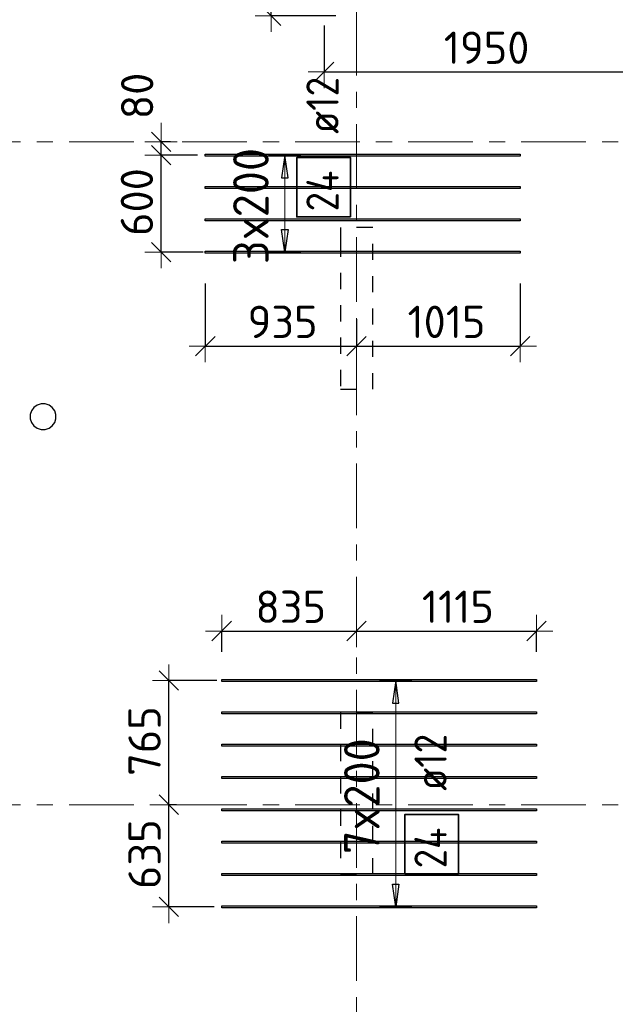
# Model space of a CAD drawing. Header units: metres. Extents: x -38 to 98, y -15 to 21.
# Tile 28 of 147: x 34.86 to 38.55, y 2.06 to 8.16. Entities that reach past the tile are written whole.
import ezdxf

# ---------------------------------------------------------------- set-up
doc = ezdxf.new("R2010")
doc.units = ezdxf.units.M
doc.header["$PDMODE"] = 65
for name, pattern in [('______11', [0.5, 0.4, -0.05, 0, -0.05]), ('______2', [0.0405, 0.03, -0.0105]), ('______5', [1.1, 0.8, -0.1, 0.1, -0.1])]:
    doc.linetypes.add(name, pattern=pattern)
for name, color, linetype, lineweight in [('XR$1$Осевая линия (1)', 7, '______5', 13), ('XR$4$Перекрытие (1)', 7, 'Continuous', 35), ('XR$4$Размерная линия (1)', 7, 'Continuous', 13)]:
    doc.layers.add(name, color=color, linetype=linetype, lineweight=lineweight)
doc.layers.add('XR$4$Арм.стержн.Доп. Арм верхн.зоны Х', color=7, linetype='Continuous', lineweight=35, true_color=0x8c8cff)
doc.layers.add('XR$6$Стена_ бетон несущ.', color=7, linetype='Continuous', lineweight=70, true_color=0xb4b496)
doc.styles.add('ISOCPEUR', font='txt')
doc.dimstyles.new('DIMSTYLE_3', dxfattribs={"dimtxt": 0.2, "dimasz": 0.2, "dimexe": 0, "dimexo": 0, "dimgap": 0.1, "dimtad": 2, "dimdec": 0, "dimlfac": 1000, "dimrnd": 5, "dimzin": 12, "dimdsep": 46, "dimtxsty": 'ISOCPEUR', "dimblk1": 'ALL_ML_STRICH', "dimblk2": 'ALL_ML_STRICH', "dimsah": 1, "dimcen": 0, "dimclrd": 7, "dimclre": 256, "dimclrt": 7, "dimadec": 0, "dimazin": 0, "dimtfac": 1, "dimtdec": 0, "dimtix": 1, "dimtmove": 2, "dimatfit": 3, "dimfxl": 0, "dimtzin": 0, "dimlwd": 0, "dimlwe": -3, "dimarcsym": 0})
doc.dimstyles.new('DIMSTYLE_33', dxfattribs={"dimtxt": 0.2, "dimasz": 0.2, "dimexe": 0, "dimexo": 0, "dimgap": 0.1, "dimtad": 2, "dimdec": 0, "dimlfac": 1000, "dimrnd": 5, "dimzin": 12, "dimdsep": 46, "dimtxsty": 'ISOCPEUR', "dimblk1": 'ALL_ML_STRICH', "dimblk2": 'ALL_ML_STRICH', "dimsah": 1, "dimcen": 0, "dimclrd": 7, "dimclre": 256, "dimclrt": 7, "dimadec": 0, "dimazin": 0, "dimtfac": 1, "dimtdec": 0, "dimtix": 1, "dimtmove": 2, "dimatfit": 3, "dimfxl": 0, "dimtvp": 1.2, "dimtzin": 0, "dimlwd": 0, "dimlwe": -3, "dimarcsym": 0})

# ---------------------------------------------------------------- blocks, each defined once
blk = doc.blocks.new('ALL_ML_STRICH')
at = {"color": 0, "linetype": 'ByBlock', "lineweight": -2}
for p, q in [((0, -0.5), (0, 0.5)), ((-1, 0), (0.5, 0)), ((-0.3, -0.3), (0.3, 0.3))]:
    blk.add_line(p, q, dxfattribs=at)
blk = doc.blocks.new('*D407')
at = {"layer": 'DEFPOINTS', "color": 7, "linetype": 'Continuous', "lineweight": 13, "transparency": 33554687}
for p in [(35.9361, 3.3), (35.7873, 2.6674), (36.1675, 2.6674)]:
    blk.add_point(p, dxfattribs=at)
at = {"layer": 'XR$4$Размерная линия (1)', "color": 9, "linetype": 'Continuous', "lineweight": -2, "true_color": 0xc7c7c7, "transparency": 33554687}
for p, q in [((35.8361, 3.3), (35.7873, 3.3)), ((36.0675, 2.6674), (35.7873, 2.6674))]:
    blk.add_line(p, q, dxfattribs=at)
at = {"layer": 'XR$4$Размерная линия (1)', "color": 7, "linetype": 'Continuous', "lineweight": -2, "transparency": 33554687}
blk.add_line((35.7873, 2.6674), (35.7873, 3.3), dxfattribs=at)
at = {"layer": 'XR$4$Размерная линия (1)', "color": 7, "linetype": 'Continuous', "lineweight": 13, "transparency": 33554687, "xscale": 0.2, "yscale": 0.2, "zscale": 0.2}
for p, rotation in [((35.7873, 3.3), 90), ((35.7873, 2.6674), 270)]:
    blk.add_blockref('ALL_ML_STRICH', p, dxfattribs=dict(at, rotation=rotation))
at = {"layer": 'XR$4$Размерная линия (1)', "color": 7, "linetype": 'Continuous', "lineweight": 13, "transparency": 33554687, "insert": (35.6373, 2.9937), "char_height": 0.2, "width": 0.6, "attachment_point": 5, "rotation": 90, "style": 'ISOCPEUR'}
blk.add_mtext('\\A1;{635}', dxfattribs=at)
blk = doc.blocks.new('*D408')
at = {"layer": 'DEFPOINTS', "color": 7, "linetype": 'Continuous', "lineweight": 13, "transparency": 33554687}
for p in [(36.184, 4.0674), (35.7873, 3.3), (35.9361, 3.3)]:
    blk.add_point(p, dxfattribs=at)
at = {"layer": 'XR$4$Размерная линия (1)', "color": 9, "linetype": 'Continuous', "lineweight": -2, "true_color": 0xc7c7c7, "transparency": 33554687}
for p, q in [((36.084, 4.0674), (35.7873, 4.0674)), ((35.8361, 3.3), (35.7873, 3.3))]:
    blk.add_line(p, q, dxfattribs=at)
at = {"layer": 'XR$4$Размерная линия (1)', "color": 7, "linetype": 'Continuous', "lineweight": -2, "transparency": 33554687}
blk.add_line((35.7873, 3.3), (35.7873, 4.0674), dxfattribs=at)
at = {"layer": 'XR$4$Размерная линия (1)', "color": 7, "linetype": 'Continuous', "lineweight": 13, "transparency": 33554687, "xscale": 0.2, "yscale": 0.2, "zscale": 0.2}
for p, rotation in [((35.7873, 4.0674), 90), ((35.7873, 3.3), 270)]:
    blk.add_blockref('ALL_ML_STRICH', p, dxfattribs=dict(at, rotation=rotation))
at = {"layer": 'XR$4$Размерная линия (1)', "color": 7, "linetype": 'Continuous', "lineweight": 13, "transparency": 33554687, "insert": (35.6373, 3.6937), "char_height": 0.2, "width": 0.6, "attachment_point": 5, "rotation": 90, "style": 'ISOCPEUR'}
blk.add_mtext('\\A1;{765}', dxfattribs=at)
blk = doc.blocks.new('*D409')
at = {"layer": 'DEFPOINTS', "color": 7, "linetype": 'Continuous', "lineweight": 13, "transparency": 33554687}
for p in [(36.1148, 4.3744), (36.95, 4.3414), (36.1148, 4.1462)]:
    blk.add_point(p, dxfattribs=at)
at = {"layer": 'XR$4$Размерная линия (1)', "color": 9, "linetype": 'Continuous', "lineweight": -2, "true_color": 0xc7c7c7, "transparency": 33554687}
for p, q in [((36.1148, 4.2462), (36.1148, 4.3744)), ((36.95, 4.3744), (36.95, 4.3744))]:
    blk.add_line(p, q, dxfattribs=at)
at = {"layer": 'XR$4$Размерная линия (1)', "color": 7, "linetype": 'Continuous', "lineweight": -2, "transparency": 33554687}
blk.add_line((36.1148, 4.3744), (36.95, 4.3744), dxfattribs=at)
at = {"layer": 'XR$4$Размерная линия (1)', "color": 7, "linetype": 'Continuous', "lineweight": 13, "transparency": 33554687, "xscale": 0.2, "yscale": 0.2, "zscale": 0.2, "rotation": 180}
blk.add_blockref('ALL_ML_STRICH', (36.1148, 4.3744), dxfattribs=at)
at = {"layer": 'XR$4$Размерная линия (1)', "color": 7, "linetype": 'Continuous', "lineweight": 13, "transparency": 33554687, "xscale": 0.2, "yscale": 0.2, "zscale": 0.2}
blk.add_blockref('ALL_ML_STRICH', (36.95, 4.3744), dxfattribs=at)
at = {"layer": 'XR$4$Размерная линия (1)', "color": 7, "linetype": 'Continuous', "lineweight": 13, "transparency": 33554687, "insert": (36.5424, 4.5244), "char_height": 0.2, "width": 0.6, "attachment_point": 5, "style": 'ISOCPEUR'}
blk.add_mtext('\\A1;{835}', dxfattribs=at)
blk = doc.blocks.new('*D410')
at = {"layer": 'DEFPOINTS', "color": 7, "linetype": 'Continuous', "lineweight": 13, "transparency": 33554687}
for p in [(36.95, 4.3744), (36.95, 4.3414), (38.0648, 4.1464)]:
    blk.add_point(p, dxfattribs=at)
at = {"layer": 'XR$4$Размерная линия (1)', "color": 9, "linetype": 'Continuous', "lineweight": -2, "true_color": 0xc7c7c7, "transparency": 33554687}
for p, q in [((36.95, 4.3744), (36.95, 4.3744)), ((38.0648, 4.2464), (38.0648, 4.3744))]:
    blk.add_line(p, q, dxfattribs=at)
at = {"layer": 'XR$4$Размерная линия (1)', "color": 7, "linetype": 'Continuous', "lineweight": -2, "transparency": 33554687}
blk.add_line((36.95, 4.3744), (38.0648, 4.3744), dxfattribs=at)
at = {"layer": 'XR$4$Размерная линия (1)', "color": 7, "linetype": 'Continuous', "lineweight": 13, "transparency": 33554687, "xscale": 0.2, "yscale": 0.2, "zscale": 0.2, "rotation": 180}
blk.add_blockref('ALL_ML_STRICH', (36.95, 4.3744), dxfattribs=at)
at = {"layer": 'XR$4$Размерная линия (1)', "color": 7, "linetype": 'Continuous', "lineweight": 13, "transparency": 33554687, "xscale": 0.2, "yscale": 0.2, "zscale": 0.2}
blk.add_blockref('ALL_ML_STRICH', (38.0648, 4.3744), dxfattribs=at)
at = {"layer": 'XR$4$Размерная линия (1)', "color": 7, "linetype": 'Continuous', "lineweight": 13, "transparency": 33554687, "insert": (37.5774, 4.5244), "char_height": 0.2, "width": 0.8, "attachment_point": 5, "style": 'ISOCPEUR'}
blk.add_mtext('\\A1;{1115}', dxfattribs=at)
blk = doc.blocks.new('*D411')
at = {"layer": 'DEFPOINTS', "color": 7, "linetype": 'Continuous', "lineweight": 13, "transparency": 33554687}
for p in [(36.0136, 6.6244), (36.95, 6.4038), (36.0136, 6.1369)]:
    blk.add_point(p, dxfattribs=at)
at = {"layer": 'XR$4$Размерная линия (1)', "color": 9, "linetype": 'Continuous', "lineweight": -2, "true_color": 0xc7c7c7, "transparency": 33554687}
for p, q in [((36.0136, 6.5244), (36.0136, 6.1369)), ((36.95, 6.3038), (36.95, 6.1369))]:
    blk.add_line(p, q, dxfattribs=at)
at = {"layer": 'XR$4$Размерная линия (1)', "color": 7, "linetype": 'Continuous', "lineweight": -2, "transparency": 33554687}
blk.add_line((36.0136, 6.1369), (36.95, 6.1369), dxfattribs=at)
at = {"layer": 'XR$4$Размерная линия (1)', "color": 7, "linetype": 'Continuous', "lineweight": 13, "transparency": 33554687, "xscale": 0.2, "yscale": 0.2, "zscale": 0.2, "rotation": 180}
blk.add_blockref('ALL_ML_STRICH', (36.0136, 6.1369), dxfattribs=at)
at = {"layer": 'XR$4$Размерная линия (1)', "color": 7, "linetype": 'Continuous', "lineweight": 13, "transparency": 33554687, "xscale": 0.2, "yscale": 0.2, "zscale": 0.2}
blk.add_blockref('ALL_ML_STRICH', (36.95, 6.1369), dxfattribs=at)
at = {"layer": 'XR$4$Размерная линия (1)', "color": 7, "linetype": 'Continuous', "lineweight": 13, "transparency": 33554687, "insert": (36.4918, 6.2869), "char_height": 0.2, "width": 0.6, "attachment_point": 5, "style": 'ISOCPEUR'}
blk.add_mtext('\\A1;{935}', dxfattribs=at)
blk = doc.blocks.new('*D412')
at = {"layer": 'DEFPOINTS', "color": 7, "linetype": 'Continuous', "lineweight": 13, "transparency": 33554687}
for p in [(37.9636, 6.6244), (36.95, 6.4038), (36.95, 6.1369)]:
    blk.add_point(p, dxfattribs=at)
at = {"layer": 'XR$4$Размерная линия (1)', "color": 9, "linetype": 'Continuous', "lineweight": -2, "true_color": 0xc7c7c7, "transparency": 33554687}
for p, q in [((37.9636, 6.5244), (37.9636, 6.1369)), ((36.95, 6.3038), (36.95, 6.1369))]:
    blk.add_line(p, q, dxfattribs=at)
at = {"layer": 'XR$4$Размерная линия (1)', "color": 7, "linetype": 'Continuous', "lineweight": -2, "transparency": 33554687}
blk.add_line((36.95, 6.1369), (37.9636, 6.1369), dxfattribs=at)
at = {"layer": 'XR$4$Размерная линия (1)', "color": 7, "linetype": 'Continuous', "lineweight": 13, "transparency": 33554687, "xscale": 0.2, "yscale": 0.2, "zscale": 0.2, "rotation": 180}
blk.add_blockref('ALL_ML_STRICH', (36.95, 6.1369), dxfattribs=at)
at = {"layer": 'XR$4$Размерная линия (1)', "color": 7, "linetype": 'Continuous', "lineweight": 13, "transparency": 33554687, "xscale": 0.2, "yscale": 0.2, "zscale": 0.2}
blk.add_blockref('ALL_ML_STRICH', (37.9636, 6.1369), dxfattribs=at)
at = {"layer": 'XR$4$Размерная линия (1)', "color": 7, "linetype": 'Continuous', "lineweight": 13, "transparency": 33554687, "insert": (37.5068, 6.2869), "char_height": 0.2, "width": 0.8, "attachment_point": 5, "style": 'ISOCPEUR'}
blk.add_mtext('\\A1;{1015}', dxfattribs=at)
blk = doc.blocks.new('*D413')
at = {"layer": 'DEFPOINTS', "color": 7, "linetype": 'Continuous', "lineweight": 13, "transparency": 33554687}
for p in [(36.0659, 7.3184), (35.7397, 6.7181), (36.1011, 6.7181)]:
    blk.add_point(p, dxfattribs=at)
at = {"layer": 'XR$4$Размерная линия (1)', "color": 9, "linetype": 'Continuous', "lineweight": -2, "true_color": 0xc7c7c7, "transparency": 33554687}
for p, q in [((35.9659, 7.3184), (35.7397, 7.3184)), ((36.0011, 6.7181), (35.7397, 6.7181))]:
    blk.add_line(p, q, dxfattribs=at)
at = {"layer": 'XR$4$Размерная линия (1)', "color": 7, "linetype": 'Continuous', "lineweight": -2, "transparency": 33554687}
blk.add_line((35.7397, 6.7181), (35.7397, 7.3184), dxfattribs=at)
at = {"layer": 'XR$4$Размерная линия (1)', "color": 7, "linetype": 'Continuous', "lineweight": 13, "transparency": 33554687, "xscale": 0.2, "yscale": 0.2, "zscale": 0.2}
for p, rotation in [((35.7397, 7.3184), 90), ((35.7397, 6.7181), 270)]:
    blk.add_blockref('ALL_ML_STRICH', p, dxfattribs=dict(at, rotation=rotation))
at = {"layer": 'XR$4$Размерная линия (1)', "color": 7, "linetype": 'Continuous', "lineweight": 13, "transparency": 33554687, "insert": (35.5897, 7.0282), "char_height": 0.2, "width": 0.6, "attachment_point": 5, "rotation": 90, "style": 'ISOCPEUR'}
blk.add_mtext('\\A1;{600}', dxfattribs=at)
blk = doc.blocks.new('*D414')
at = {"layer": 'DEFPOINTS', "color": 7, "linetype": 'Continuous', "lineweight": 13, "transparency": 33554687}
for p in [(35.8984, 7.4), (35.7397, 7.3184), (36.0659, 7.3184)]:
    blk.add_point(p, dxfattribs=at)
at = {"layer": 'XR$4$Размерная линия (1)', "color": 9, "linetype": 'Continuous', "lineweight": -2, "true_color": 0xc7c7c7, "transparency": 33554687}
for p, q in [((35.7984, 7.4), (35.7397, 7.4)), ((35.9659, 7.3184), (35.7397, 7.3184))]:
    blk.add_line(p, q, dxfattribs=at)
at = {"layer": 'XR$4$Размерная линия (1)', "color": 7, "linetype": 'Continuous', "lineweight": -2, "transparency": 33554687}
blk.add_line((35.7397, 7.3184), (35.7397, 7.4), dxfattribs=at)
at = {"layer": 'XR$4$Размерная линия (1)', "color": 7, "linetype": 'Continuous', "lineweight": 13, "transparency": 33554687, "xscale": 0.2, "yscale": 0.2, "zscale": 0.2}
for p, rotation in [((35.7397, 7.3184), 270), ((35.7397, 7.4), 90)]:
    blk.add_blockref('ALL_ML_STRICH', p, dxfattribs=dict(at, rotation=rotation))
at = {"layer": 'XR$4$Размерная линия (1)', "color": 7, "linetype": 'Continuous', "lineweight": 13, "transparency": 33554687, "insert": (35.5916, 7.6843), "char_height": 0.2, "width": 0.4, "attachment_point": 5, "rotation": 90, "style": 'ISOCPEUR'}
blk.add_mtext('\\A1;{80}', dxfattribs=at)
blk = doc.blocks.new('*D557')
at = {"layer": 'DEFPOINTS', "color": 7, "linetype": 'Continuous', "lineweight": 13, "transparency": 33554687}
for p in [(36.797, 8.7802), (36.422, 8.1802), (36.8413, 8.1802)]:
    blk.add_point(p, dxfattribs=at)
at = {"layer": 'XR$4$Размерная линия (1)', "color": 9, "linetype": 'Continuous', "lineweight": -2, "true_color": 0xc7c7c7, "transparency": 33554687}
for p, q in [((36.777, 8.7802), (36.422, 8.7802)), ((36.8213, 8.1802), (36.422, 8.1802))]:
    blk.add_line(p, q, dxfattribs=at)
at = {"layer": 'XR$4$Размерная линия (1)', "color": 7, "linetype": 'Continuous', "lineweight": -2, "transparency": 33554687}
blk.add_line((36.422, 8.1802), (36.422, 8.7802), dxfattribs=at)
at = {"layer": 'XR$4$Размерная линия (1)', "color": 7, "linetype": 'Continuous', "lineweight": 13, "transparency": 33554687, "xscale": 0.2, "yscale": 0.2, "zscale": 0.2}
for p, rotation in [((36.422, 8.7802), 90), ((36.422, 8.1802), 270)]:
    blk.add_blockref('ALL_ML_STRICH', p, dxfattribs=dict(at, rotation=rotation))
at = {"layer": 'XR$4$Размерная линия (1)', "color": 7, "linetype": 'Continuous', "lineweight": 13, "transparency": 33554687, "insert": (36.272, 8.4902), "char_height": 0.2, "width": 0.6, "attachment_point": 5, "rotation": 90, "style": 'ISOCPEUR'}
blk.add_mtext('\\A1;{600}', dxfattribs=at)
blk = doc.blocks.new('*D565')
at = {"layer": 'DEFPOINTS', "color": 7, "linetype": 'Continuous', "lineweight": 13, "transparency": 33554687}
for p in [(36.75, 8.1402), (38.7, 8.1401), (36.75, 7.833)]:
    blk.add_point(p, dxfattribs=at)
at = {"layer": 'XR$4$Размерная линия (1)', "color": 9, "linetype": 'Continuous', "lineweight": -2, "true_color": 0xc7c7c7, "transparency": 33554687}
for p, q in [((36.75, 8.1202), (36.75, 7.833)), ((38.7, 8.1201), (38.7, 7.833))]:
    blk.add_line(p, q, dxfattribs=at)
at = {"layer": 'XR$4$Размерная линия (1)', "color": 7, "linetype": 'Continuous', "lineweight": -2, "transparency": 33554687}
blk.add_line((36.75, 7.833), (38.7, 7.833), dxfattribs=at)
at = {"layer": 'XR$4$Размерная линия (1)', "color": 7, "linetype": 'Continuous', "lineweight": 13, "transparency": 33554687, "xscale": 0.2, "yscale": 0.2, "zscale": 0.2, "rotation": 180}
blk.add_blockref('ALL_ML_STRICH', (36.75, 7.833), dxfattribs=at)
at = {"layer": 'XR$4$Размерная линия (1)', "color": 7, "linetype": 'Continuous', "lineweight": 13, "transparency": 33554687, "xscale": 0.2, "yscale": 0.2, "zscale": 0.2}
blk.add_blockref('ALL_ML_STRICH', (38.7, 7.833), dxfattribs=at)
at = {"layer": 'XR$4$Размерная линия (1)', "color": 7, "linetype": 'Continuous', "lineweight": 13, "transparency": 33554687, "insert": (37.755, 7.983), "char_height": 0.2, "width": 0.8, "attachment_point": 5, "style": 'ISOCPEUR'}
blk.add_mtext('\\A1;{1950}', dxfattribs=at)

msp = doc.modelspace()

# ---------------------------------------------------------------- linework, layer by layer
at = {"layer": 'XR$1$Осевая линия (1)', "color": 253, "linetype": '______11', "lineweight": 13, "true_color": 0xa0a0a0, "transparency": 33554687}
for p, q in [((36.95, -3.39), (36.95, 8.76)), ((-2.63, 7.4), (62.6, 7.4)), ((-2.63, 3.3), (62.6, 3.3))]:
    msp.add_line(p, q, dxfattribs=at)
at = {"layer": 'XR$4$Арм.стержн.Доп. Арм верхн.зоны Х', "color": 253, "linetype": 'Continuous', "lineweight": -3, "true_color": 0xa0a0a0, "transparency": 33554687}
for p, q in [((36.5056, 7.3184), (36.4056, 7.3184)), ((36.5056, 7.3184), (36.6056, 7.3184)), ((36.5056, 6.7184), (36.4056, 6.7184)), ((36.5056, 6.7184), (36.6056, 6.7184)), ((37.1926, 4.0674), (37.0926, 4.0674)), ((37.1926, 4.0674), (37.2926, 4.0674)), ((37.1926, 2.6674), (37.0926, 2.6674)), ((37.1926, 2.6674), (37.2926, 2.6674))]:
    msp.add_line(p, q, dxfattribs=at)
at = {"layer": 'XR$4$Арм.стержн.Доп. Арм верхн.зоны Х', "color": 7, "linetype": 'Continuous', "lineweight": 25, "transparency": 33554687}
for p, q in [((36.5056, 7.3184), (36.4856, 7.1784)), ((36.5256, 7.1784), (36.5056, 7.3184)), ((36.4856, 7.1784), (36.5256, 7.1784)), ((36.5056, 6.7184), (36.4856, 6.8584)), ((36.4856, 6.8584), (36.5256, 6.8584)), ((36.5256, 6.8584), (36.5056, 6.7184)), ((37.1926, 4.0674), (37.1726, 3.9274)), ((37.2126, 3.9274), (37.1926, 4.0674)), ((37.1726, 3.9274), (37.2126, 3.9274)), ((37.1926, 2.6674), (37.1726, 2.8074)), ((37.1726, 2.8074), (37.2126, 2.8074)), ((37.2126, 2.8074), (37.1926, 2.6674))]:
    msp.add_line(p, q, dxfattribs=at)
at = {"layer": 'XR$4$Арм.стержн.Доп. Арм верхн.зоны Х', "color": 7, "linetype": 'Continuous', "lineweight": 13, "transparency": 33554687}
for p, q in [((36.5056, 7.3184), (36.5056, 7.3184)), ((36.5056, 6.7184), (36.5056, 7.3184)), ((36.5056, 6.7184), (36.5056, 6.7184)), ((37.1926, 4.0674), (37.1926, 4.0674)), ((37.1926, 2.6674), (37.1926, 4.0674)), ((37.1926, 2.6674), (37.1926, 2.6674))]:
    msp.add_line(p, q, dxfattribs=at)
at = {"layer": 'XR$4$Арм.стержн.Доп. Арм верхн.зоны Х', "color": 34, "linetype": 'Continuous', "lineweight": 25, "transparency": 33554687}
for points in [[(37.9636, 7.3124), (36.0136, 7.3124), (36.0136, 7.3244), (37.9636, 7.3244), (37.9636, 7.3124)], [(37.9636, 7.1124), (36.0136, 7.1124), (36.0136, 7.1244), (37.9636, 7.1244), (37.9636, 7.1124)], [(37.9636, 6.9124), (36.0136, 6.9124), (36.0136, 6.9244), (37.9636, 6.9244), (37.9636, 6.9124)], [(37.9636, 6.7124), (36.0136, 6.7124), (36.0136, 6.7244), (37.9636, 6.7244), (37.9636, 6.7124)], [(38.0648, 4.0614), (36.1148, 4.0614), (36.1148, 4.0734), (38.0648, 4.0734), (38.0648, 4.0614)], [(38.0648, 3.8614), (36.1148, 3.8614), (36.1148, 3.8734), (38.0648, 3.8734), (38.0648, 3.8614)], [(38.0648, 3.6614), (36.1148, 3.6614), (36.1148, 3.6734), (38.0648, 3.6734), (38.0648, 3.6614)], [(38.0648, 3.4614), (36.1148, 3.4614), (36.1148, 3.4734), (38.0648, 3.4734), (38.0648, 3.4614)], [(38.0648, 3.2614), (36.1148, 3.2614), (36.1148, 3.2734), (38.0648, 3.2734), (38.0648, 3.2614)], [(38.0648, 3.0614), (36.1148, 3.0614), (36.1148, 3.0734), (38.0648, 3.0734), (38.0648, 3.0614)], [(38.0648, 2.8614), (36.1148, 2.8614), (36.1148, 2.8734), (38.0648, 2.8734), (38.0648, 2.8614)], [(38.0648, 2.6614), (36.1148, 2.6614), (36.1148, 2.6734), (38.0648, 2.6734), (38.0648, 2.6614)]]:
    msp.add_lwpolyline(points, dxfattribs=at)
at = {"layer": 'XR$4$Арм.стержн.Доп. Арм верхн.зоны Х', "color": 7, "linetype": 'Continuous', "lineweight": 35, "transparency": 33554687}
for points in [[(36.9125, 6.9366), (36.9125, 7.3033), (36.5792, 7.3033), (36.5792, 6.9366), (36.9125, 6.9366)], [(37.5814, 2.8725), (37.5814, 3.2391), (37.2481, 3.2391), (37.2481, 2.8725), (37.5814, 2.8725)]]:
    msp.add_lwpolyline(points, dxfattribs=at)
at = {"layer": 'XR$4$Перекрытие (1)', "color": 7, "linetype": 'Continuous', "lineweight": 25, "transparency": 33554687}
for p, q in [((34.9373, 5.7369), (34.9295, 5.7129)), ((34.9521, 5.7573), (34.9373, 5.7369)), ((34.9725, 5.7721), (34.9521, 5.7573)), ((34.9965, 5.7799), (34.9725, 5.7721)), ((35.0218, 5.7799), (34.9965, 5.7799)), ((35.0458, 5.7721), (35.0218, 5.7799)), ((35.0662, 5.7573), (35.0458, 5.7721)), ((35.081, 5.7369), (35.0662, 5.7573)), ((35.0888, 5.7129), (35.081, 5.7369)), ((34.9295, 5.7129), (34.9295, 5.6876)), ((34.9295, 5.6876), (34.9373, 5.6636)), ((35.081, 5.6636), (35.0888, 5.6876)), ((35.0888, 5.6876), (35.0888, 5.7129)), ((34.9373, 5.6636), (34.9521, 5.6432)), ((34.9521, 5.6432), (34.9725, 5.6284)), ((34.9725, 5.6284), (34.9965, 5.6206)), ((34.9965, 5.6206), (35.0218, 5.6206)), ((35.0218, 5.6206), (35.0458, 5.6284)), ((35.0458, 5.6284), (35.0662, 5.6432)), ((35.0662, 5.6432), (35.081, 5.6636))]:
    msp.add_line(p, q, dxfattribs=at)
at = {"layer": 'XR$6$Стена_ бетон несущ.', "color": 253, "linetype": '______2', "lineweight": -3, "true_color": 0xa0a0a0, "transparency": 33554687}
for p, q in [((37.05, 6.87), (36.85, 6.87)), ((36.85, 6.87), (36.85, 6.79)), ((37.05, 5.87), (37.05, 6.87)), ((36.85, 6.79), (36.85, 5.87)), ((36.85, 5.87), (37.05, 5.87)), ((37.05, 3.87), (36.85, 3.87)), ((36.85, 3.87), (36.85, 2.87)), ((37.05, 2.87), (37.05, 3.87)), ((36.85, 2.87), (37.05, 2.87))]:
    msp.add_line(p, q, dxfattribs=at)

# ---------------------------------------------------------------- texts
at = {"layer": 'XR$4$Арм.стержн.Доп. Арм верхн.зоны Х', "color": 7, "linetype": 'Continuous', "lineweight": 25, "transparency": 33554687, "char_height": 0.2, "attachment_point": 7, "rotation": 90, "style": 'ISOCPEUR'}
for s, insert, width in [('\\W0.89; ø12 ', (36.8392, 7.3366), 0.749105), ('\\W0.88;24', (36.8392, 6.97), 0.387995), ('\\W0.89; ø12 ', (37.5081, 3.2725), 0.749105), ('\\W0.88;24', (37.5081, 2.9058), 0.387995)]:
    msp.add_mtext(s, dxfattribs=dict(at, insert=insert, width=width))
at = {"layer": 'XR$4$Арм.стержн.Доп. Арм верхн.зоны Х', "color": 7, "linetype": 'Continuous', "lineweight": 13, "transparency": 33554687, "char_height": 0.22, "width": 0.873359, "attachment_point": 7, "rotation": 90, "style": 'ISOCPEUR'}
for s, insert in [('\\W0.95;3x200', (36.4056, 6.6444)), ('\\W0.95;7x200', (37.0926, 2.9934))]:
    msp.add_mtext(s, dxfattribs=dict(at, insert=insert))

# ---------------------------------------------------------------- dimensions: what is measured, and where the dimension line sits
at = {"layer": 'XR$4$Размерная линия (1)', "color": 7, "linetype": 'Continuous', "lineweight": 13, "transparency": 33554687}
for base, p1, p2, dimstyle, picture, middle in [((36.422, 8.7802), (36.8213, 8.1802), (36.777, 8.7802), 'DIMSTYLE_3', '*D557', (36.272, 8.4902)), ((35.7397, 7.4), (35.9659, 7.3184), (35.7984, 7.4), 'DIMSTYLE_33', '*D414', (35.5916, 7.6843)), ((35.7397, 7.3184), (36.0011, 6.7181), (35.9659, 7.3184), 'DIMSTYLE_3', '*D413', (35.5897, 7.0282)), ((35.7873, 4.0674), (35.8361, 3.3), (36.084, 4.0674), 'DIMSTYLE_3', '*D408', (35.6373, 3.6937)), ((35.7873, 3.3), (36.0675, 2.6674), (35.8361, 3.3), 'DIMSTYLE_3', '*D407', (35.6373, 2.9937))]:
    dim = msp.add_linear_dim(base=base, p1=p1, p2=p2, angle=90, dimstyle=dimstyle, override={"dimpost": '<>', "dimclrd": 7, "dimclre": 9, "dimclrt": 7, "dimlwd": 0, "dimlwe": 65533}, dxfattribs=at)
    dim.commit()
    dim.dimension.update_dxf_attribs({"geometry": picture, "text_midpoint": middle, "dimtype": 160})
for base, p1, p2, picture, middle in [((38.7, 7.833), (36.75, 8.1202), (38.7, 8.1201), '*D565', (37.755, 7.983)), ((36.95, 6.1369), (36.0136, 6.5244), (36.95, 6.3038), '*D411', (36.4918, 6.2869)), ((37.9636, 6.1369), (36.95, 6.3038), (37.9636, 6.5244), '*D412', (37.5068, 6.2869)), ((36.95, 4.3744), (36.1148, 4.2462), (36.95, 4.3744), '*D409', (36.5424, 4.5244)), ((38.0648, 4.3744), (36.95, 4.3744), (38.0648, 4.2464), '*D410', (37.5774, 4.5244))]:
    dim = msp.add_linear_dim(base=base, p1=p1, p2=p2, dimstyle='DIMSTYLE_3', override={"dimpost": '<>', "dimclrd": 7, "dimclre": 9, "dimclrt": 7, "dimlwd": 0, "dimlwe": 65533}, dxfattribs=at)
    dim.commit()
    dim.dimension.update_dxf_attribs({"geometry": picture, "text_midpoint": middle, "dimtype": 160})

doc.saveas('drawing.dxf')
